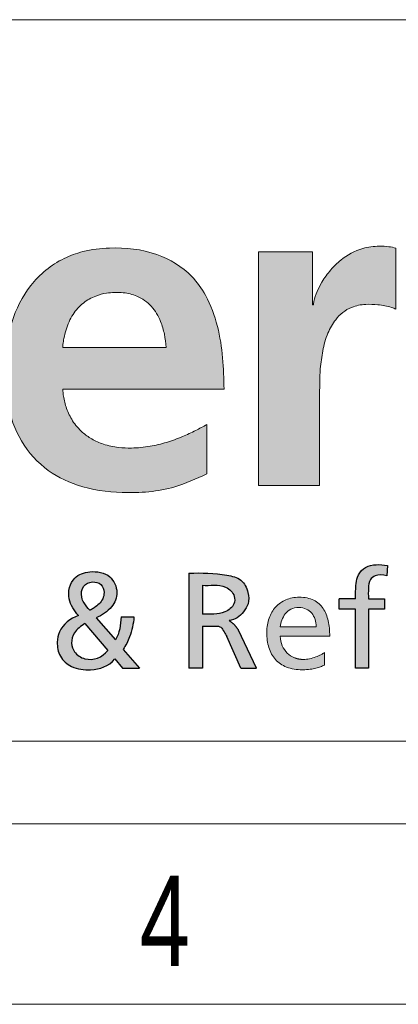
# Model space of a CAD drawing. Header units: millimetres. Extents: x 15 to 592, y 5 to 415.
# Tile 4 of 12: x 423 to 433, y 5 to 32. Entities that reach past the tile are written whole.
import ezdxf

# ---------------------------------------------------------------- set-up
doc = ezdxf.new("R2010")
doc.units = ezdxf.units.MM
doc.layers.add('FORMAT', color=7, linetype='Continuous')
doc.styles.add('SLDTEXTSTYLE0', font='TXT', dxfattribs={"width": 0.75})

# ---------------------------------------------------------------- blocks, each defined once
blk = doc.blocks.new('LOGO_sombreado')
at = {"linetype": 'Continuous'}
h = blk.add_hatch(color=7, dxfattribs=at)
edge = h.paths.add_edge_path(flags=0)
edge.add_spline(control_points=[(24.60712522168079, 9.759377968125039), (24.60084025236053, 10.04717214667), (24.58808143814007, 10.63140928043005), (24.4483331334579, 11.51480830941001), (24.16775047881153, 12.29438666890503), (23.63810624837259, 13.04082795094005), (22.71006394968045, 13.59784612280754), (21.61972812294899, 13.71112289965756), (20.74532033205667, 13.60871058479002), (19.95692113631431, 13.3258554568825), (19.18152765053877, 12.69036116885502), (18.67655855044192, 11.65245666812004), (18.49460710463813, 10.56853829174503), (18.53296259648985, 9.483342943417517), (18.85169941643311, 8.409212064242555), (19.55846350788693, 7.538763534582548), (20.59117119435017, 7.007154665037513), (21.84586570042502, 6.84303111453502), (23.09672385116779, 6.936289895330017), (23.83871005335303, 7.273216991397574), (24.13211671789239, 7.406449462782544)], knot_values=[2, 2, 2, 2, 2.0466358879, 2.0946732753, 2.1444687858, 2.1794892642, 2.2412966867, 2.3128243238, 2.3533943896, 2.3832297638, 2.4477269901, 2.5097264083, 2.566318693, 2.6245448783, 2.6846055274, 2.7447722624, 2.8007983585, 2.8685466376, 2.9480188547, 3, 3, 3, 3], weights=[1, 1, 1, 1, 1, 1, 1, 1, 1, 1, 1, 1, 1, 1, 1, 1, 1, 1, 1, 1, 1], degree=3, periodic=0)
edge.add_line((24.13211671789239, 7.406449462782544), (24.13211671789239, 8.77710842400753))
edge.add_spline(control_points=[(24.13211671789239, 8.77710842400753), (24.02848456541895, 8.720509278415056), (23.80741621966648, 8.599771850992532), (23.43488956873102, 8.427360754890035), (23.01401733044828, 8.27290893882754), (22.54012279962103, 8.159144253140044), (22.09226673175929, 8.115460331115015), (21.65633838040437, 8.132460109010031), (21.27940137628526, 8.211928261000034), (20.9414278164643, 8.359993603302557), (20.64225696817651, 8.572829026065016), (20.39706316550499, 8.859163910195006), (20.22889088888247, 9.21020744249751), (20.16074901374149, 9.493657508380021), (20.13611960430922, 9.675157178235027), (20.13101035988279, 9.73979611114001), (20.12946255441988, 9.759377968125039)], knot_values=[0, 0, 0, 0, 0.0704738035, 0.1503348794, 0.2448156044, 0.3376195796, 0.4405313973, 0.5123280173, 0.5973943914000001, 0.6688196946, 0.7310421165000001, 0.8151817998, 0.8907141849, 0.9612986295, 0.9882757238, 1, 1, 1, 1], weights=[1, 1, 1, 1, 1, 1, 1, 1, 1, 1, 1, 1, 1, 1, 1, 1, 1], degree=3, periodic=0)
edge.add_line((20.12946255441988, 9.759377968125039), (24.60712522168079, 9.759377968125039))
edge = h.paths.add_edge_path(flags=0)
edge.add_spline(control_points=[(20.12942845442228, 10.91600675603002), (20.13197034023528, 10.94244384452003), (20.14000717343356, 11.02603157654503), (20.16523850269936, 11.19025108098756), (20.23512850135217, 11.47717103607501), (20.3913723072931, 11.82911507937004), (20.68087640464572, 12.15580630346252), (21.01569532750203, 12.34392997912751), (21.31602564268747, 12.42002805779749), (21.57494505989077, 12.44246300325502), (21.85909407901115, 12.43384335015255), (22.22906819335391, 12.34785379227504), (22.61536934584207, 12.07570240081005), (22.8464384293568, 11.67701377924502), (22.96176469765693, 11.28179388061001), (22.98536078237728, 11.03733778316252), (22.99707223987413, 10.91600675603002)], knot_values=[0, 0, 0, 0, 0.0170748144, 0.0539864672, 0.1067005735, 0.2067150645, 0.2982378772, 0.3823201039, 0.4495018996, 0.495973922, 0.5490574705, 0.6318662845, 0.7367338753, 0.8423938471, 0.9217752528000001, 1, 1, 1, 1], weights=[1, 1, 1, 1, 1, 1, 1, 1, 1, 1, 1, 1, 1, 1, 1, 1, 1], degree=3, periodic=0)
edge.add_line((22.99707223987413, 10.91600675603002), (20.12942845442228, 10.91600675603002))
h = blk.add_hatch(color=7, dxfattribs=at)
edge = h.paths.add_edge_path(flags=0)
edge.add_line((25.56666912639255, 7.089933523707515), (27.25407800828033, 7.089933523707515))
edge.add_line((27.25407800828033, 7.089933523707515), (27.25407800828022, 9.547035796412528))
edge.add_spline(control_points=[(27.25407800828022, 9.547035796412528), (27.25807129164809, 9.661792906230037), (27.26701173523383, 9.918719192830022), (27.26606588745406, 10.26252550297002), (27.3112454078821, 10.56954758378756), (27.35579551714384, 10.90543890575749), (27.46064290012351, 11.29154017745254), (27.66374695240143, 11.649460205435), (27.89355153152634, 11.89276008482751), (28.17688044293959, 12.05500427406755), (28.51917400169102, 12.12085438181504), (28.82967509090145, 12.10365065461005), (29.06963984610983, 12.07401352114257), (29.23835893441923, 12.03432562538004), (29.33764413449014, 11.99104389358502), (29.37735635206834, 11.97373201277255)], knot_values=[0, 0, 0, 0, 0.0853450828, 0.1910765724, 0.2548287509, 0.3156026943, 0.4429814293, 0.5492431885, 0.6180032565, 0.6892624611, 0.7881560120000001, 0.8719983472, 0.9196240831, 0.9678511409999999, 1, 1, 1, 1], weights=[1, 1, 1, 1, 1, 1, 1, 1, 1, 1, 1, 1, 1, 1, 1, 1], degree=3, periodic=0)
edge.add_line((29.37735635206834, 11.97373201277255), (29.37735635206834, 13.66697864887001))
edge.add_spline(control_points=[(29.37735635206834, 13.66697864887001), (29.31148579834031, 13.68225862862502), (29.1608955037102, 13.71719103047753), (28.85016152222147, 13.7240570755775), (28.37476220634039, 13.67362243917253), (27.90896653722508, 13.41379787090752), (27.55320561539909, 13.06126013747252), (27.28255305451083, 12.68670994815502), (27.13086461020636, 12.34791036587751), (27.09164913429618, 12.1281580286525), (27.08628116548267, 12.09807746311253)], knot_values=[2, 2, 2, 2, 2.0653618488, 2.1494273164, 2.2998360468, 2.5238180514, 2.6481689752, 2.7837910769, 2.9704044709, 3, 3, 3, 3], weights=[1, 1, 1, 1, 1, 1, 1, 1, 1, 1, 1], degree=3, periodic=0)
edge.add_line((27.08628116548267, 12.09807746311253), (27.08610654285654, 12.09709892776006))
edge.add_line((27.08610654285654, 12.09709892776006), (27.0618415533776, 12.09709892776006))
edge.add_line((27.0618415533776, 12.09709892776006), (27.06184155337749, 13.56685902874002))
edge.add_line((27.06184155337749, 13.56685902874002), (25.56666912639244, 13.56685902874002))
edge.add_line((25.56666912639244, 13.56685902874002), (25.56666912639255, 7.089933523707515))
h = blk.add_hatch(color=7, dxfattribs=at)
edge = h.paths.add_edge_path(flags=0)
edge.add_spline(control_points=[(21.80518499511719, 2.542211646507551), (21.87715258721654, 2.650277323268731), (22.03221727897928, 2.933266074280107), (22.09147354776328, 3.253403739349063), (22.10612114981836, 3.44187780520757)], knot_values=[0, 0, 0, 0, 0.4065839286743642, 1, 1, 1, 1], weights=[1, 1, 1, 1, 1], degree=3, periodic=0)
edge.add_line((22.10612114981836, 3.441877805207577), (21.75261181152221, 3.442482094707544))
edge.add_spline(control_points=[(21.75261181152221, 3.442482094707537), (21.73771256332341, 3.223558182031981), (21.71383364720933, 2.995582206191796), (21.590480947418, 2.80556099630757)], knot_values=[0, 0, 0, 0, 1, 1, 1, 1], weights=[1, 1, 1, 1], degree=3, periodic=0)
edge.add_line((21.59048094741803, 2.80556099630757), (21.05568476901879, 3.41589335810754))
edge.add_spline(control_points=[(21.05568476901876, 3.41589335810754), (21.21405843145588, 3.49108382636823), (21.50401468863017, 3.656432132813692), (21.6971531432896, 4.135566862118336), (21.46527757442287, 4.649830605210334), (20.91634414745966, 4.739435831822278), (20.3687136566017, 4.557154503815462), (20.21852997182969, 3.932741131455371), (20.45354487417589, 3.615640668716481), (20.56548515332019, 3.480068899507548)], knot_values=[0, 0, 0, 0, 0.1490557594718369, 0.2667255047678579, 0.3997881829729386, 0.5586868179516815, 0.6849578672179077, 0.8509330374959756, 1, 1, 1, 1], weights=[1, 1, 1, 1, 1, 1, 1, 1, 1, 1], degree=3, periodic=0)
edge.add_spline(control_points=[(20.56548515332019, 3.480068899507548), (20.35092752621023, 3.401936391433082), (20.04367555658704, 3.175232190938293), (19.95698732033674, 2.707680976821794), (20.02666153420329, 2.324769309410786), (20.3941320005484, 2.005132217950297), (20.98353484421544, 1.941171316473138), (21.41004107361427, 2.065528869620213), (21.5785764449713, 2.278258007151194)], knot_values=[0, 0, 0, 0, 0.2281589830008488, 0.3202652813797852, 0.4488884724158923, 0.5851883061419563, 0.7570426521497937, 1, 1, 1, 1], weights=[1, 1, 1, 1, 1, 1, 1, 1, 1], degree=3, periodic=0)
edge.add_line((21.57857644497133, 2.278258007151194), (21.79382435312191, 2.02264356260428))
edge.add_line((21.79382435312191, 2.02264356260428), (22.26408241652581, 2.02264356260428))
edge.add_line((22.26408241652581, 2.02264356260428), (21.80518499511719, 2.542211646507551))
edge = h.paths.add_edge_path(flags=0)
edge.add_spline(control_points=[(21.37910049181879, 2.515622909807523), (21.24077429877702, 2.319796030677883), (20.84880579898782, 2.17311589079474), (20.44699734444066, 2.429463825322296), (20.35015849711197, 2.72723700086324), (20.43540659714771, 3.053012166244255), (20.64409038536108, 3.183991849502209), (20.74640941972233, 3.257569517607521)], knot_values=[0, 0, 0, 0, 0.3539609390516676, 0.5292754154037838, 0.6541513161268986, 0.8034518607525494, 1, 1, 1, 1], weights=[1, 1, 1, 1, 1, 1, 1, 1], degree=3, periodic=0)
edge.add_line((20.74640941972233, 3.257569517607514), (21.37910049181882, 2.515622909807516))
edge = h.paths.add_edge_path(flags=0)
edge.add_spline(control_points=[(20.88225369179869, 3.627273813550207), (20.82466989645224, 3.691802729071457), (20.7286787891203, 3.799371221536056), (20.6263960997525, 4.02575127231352), (20.66276279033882, 4.316230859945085), (20.94328487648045, 4.440864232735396), (21.21540433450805, 4.373629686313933), (21.3184032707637, 4.078570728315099), (21.19461075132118, 3.829591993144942), (21.055464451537, 3.73118651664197), (21.0107256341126, 3.699546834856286)], knot_values=[0, 0, 0, 0, 0.1287241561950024, 0.2145807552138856, 0.3703793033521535, 0.5029583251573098, 0.6266524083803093, 0.7444102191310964, 0.9178218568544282, 1, 1, 1, 1], weights=[1, 1, 1, 1, 1, 1, 1, 1, 1, 1, 1], degree=3, periodic=0)
edge.add_spline(control_points=[(21.0107256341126, 3.699546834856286), (20.94895017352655, 3.659036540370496), (20.88225369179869, 3.627273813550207)], knot_values=[0, 0, 0, 1, 1, 1], weights=[1, 1, 1], degree=2, periodic=0)
h = blk.add_hatch(color=7, dxfattribs=at)
edge = h.paths.add_edge_path(flags=0)
edge.add_line((24.00897634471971, 3.188218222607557), (24.36846879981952, 3.188218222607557))
edge.add_spline(control_points=[(24.36846879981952, 3.188218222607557), (24.43417487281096, 3.188218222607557), (24.57204739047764, 3.167928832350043), (24.62737304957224, 2.966254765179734), (24.68709393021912, 2.902411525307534)], knot_values=[0, 0, 0, 0, 0.3333596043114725, 1, 1, 1, 1], weights=[1, 1, 1, 1, 1], degree=3, periodic=0)
edge.add_line((24.68709393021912, 2.902411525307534), (25.07516314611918, 2.022535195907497))
edge.add_line((25.07516314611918, 2.022535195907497), (25.50612394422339, 2.022535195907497))
edge.add_line((25.50612394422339, 2.022535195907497), (25.00818043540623, 3.071690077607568))
edge.add_spline(control_points=[(25.00818043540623, 3.071690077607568), (24.91213326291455, 3.240049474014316), (24.74730285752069, 3.338875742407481)], knot_values=[0, 0, 0, 1, 1, 1], weights=[1, 1, 1], degree=2, periodic=0)
edge.add_spline(control_points=[(24.74730285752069, 3.338875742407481), (24.9167825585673, 3.354488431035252), (25.11052005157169, 3.514372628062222), (25.31044044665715, 3.815909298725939), (25.28905342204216, 4.15031328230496), (25.10735416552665, 4.51311518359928), (24.45667683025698, 4.652657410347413), (23.9979732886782, 4.671965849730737), (23.63131109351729, 4.650785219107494)], knot_values=[0, 0, 0, 0, 0.1644101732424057, 0.2524804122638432, 0.3603426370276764, 0.4947050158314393, 0.6362272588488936, 1, 1, 1, 1], weights=[1, 1, 1, 1, 1, 1, 1, 1, 1], degree=3, periodic=0)
edge.add_line((23.63131109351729, 4.650785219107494), (23.63131109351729, 2.023209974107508))
edge.add_line((23.63131109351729, 2.023209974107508), (24.00897634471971, 2.020548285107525))
edge.add_line((24.00897634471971, 2.020548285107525), (24.00897634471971, 3.188218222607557))
edge = h.paths.add_edge_path(flags=0)
edge.add_line((24.00864978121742, 3.518649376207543), (24.00864978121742, 4.319927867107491))
edge.add_spline(control_points=[(24.00864978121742, 4.319927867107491), (24.21515060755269, 4.303056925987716), (24.57492757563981, 4.384192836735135), (24.916849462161, 4.071875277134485), (24.90140032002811, 3.747590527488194), (24.54786482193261, 3.486641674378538), (24.21699973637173, 3.518563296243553), (24.00864978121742, 3.518649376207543)], knot_values=[0, 0, 0, 0, 0.2978892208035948, 0.45942292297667, 0.5557703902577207, 0.7086388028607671, 1, 1, 1, 1], weights=[1, 1, 1, 1, 1, 1, 1, 1], degree=3, periodic=0)
h = blk.add_hatch(color=7, dxfattribs=at)
edge = h.paths.add_edge_path(flags=0)
edge.add_spline(control_points=[(28.6121432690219, 3.94319634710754), (28.61294525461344, 4.042661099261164), (28.60772485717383, 4.216658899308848), (28.63066493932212, 4.468455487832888), (28.84041360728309, 4.634990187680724), (29.02176667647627, 4.606110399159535), (29.12421816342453, 4.583864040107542)], knot_values=[0, 0, 0, 0, 0.2854310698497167, 0.5205446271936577, 0.6849993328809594, 1, 1, 1, 1], weights=[1, 1, 1, 1, 1, 1, 1], degree=3, periodic=0)
edge.add_line((29.12421816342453, 4.583864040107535), (29.1397484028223, 4.869451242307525))
edge.add_spline(control_points=[(29.1397484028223, 4.869451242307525), (29.03610841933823, 4.887747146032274), (28.83366845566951, 4.903477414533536), (28.52501042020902, 4.847695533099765), (28.32414999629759, 4.627031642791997), (28.25289410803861, 4.30933728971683), (28.25867048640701, 4.085311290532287), (28.25863310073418, 3.943196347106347)], knot_values=[0, 0, 0, 0, 0.1997988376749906, 0.3894495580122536, 0.5735241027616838, 0.7289501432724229, 1, 1, 1, 1], weights=[1, 1, 1, 1, 1, 1, 1, 1], degree=3, periodic=0)
edge.add_line((28.25863310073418, 3.943196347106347), (27.80656539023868, 3.943196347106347))
edge.add_line((27.80656539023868, 3.943196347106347), (27.80656539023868, 3.657126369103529))
edge.add_line((27.80656539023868, 3.657126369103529), (28.25863266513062, 3.657126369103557))
edge.add_line((28.25863266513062, 3.657126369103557), (28.25863266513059, 2.022644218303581))
edge.add_line((28.25863266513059, 2.022644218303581), (28.61214285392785, 2.022644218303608))
edge.add_line((28.61214285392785, 2.022644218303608), (28.61214285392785, 3.657126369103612))
edge.add_line((28.61214285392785, 3.657126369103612), (29.06421012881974, 3.657126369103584))
edge.add_line((29.06421012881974, 3.657126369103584), (29.06421012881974, 3.94319634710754))
edge.add_line((29.06421012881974, 3.94319634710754), (28.6121432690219, 3.94319634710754))
h = blk.add_hatch(color=7, dxfattribs=at)
edge = h.paths.add_edge_path(flags=0)
edge.add_spline(control_points=[(26.98177028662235, 2.2833340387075), (26.92218734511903, 2.270885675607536), (26.86145625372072, 2.263392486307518), (26.80314232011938, 2.263392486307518)], knot_values=[22.00002, 22.00002, 22.00002, 22.00002, 23.00002, 23.00002, 23.00002, 23.00002], weights=[1, 1, 1, 1], degree=3, periodic=0)
edge.add_arc((26.80257893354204, 2.905627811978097), 0.6422355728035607, 248.05593378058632, 270.05026142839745, ccw=False)
edge.add_arc((26.79862662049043, 2.895163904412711), 0.6310528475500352, 226.0378833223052, 248.03374273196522, ccw=False)
edge.add_arc((26.78935798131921, 2.884769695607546), 0.6171372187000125, 203.0267579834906, 225.9873849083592, ccw=False)
edge.add_spline(control_points=[(26.22139285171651, 2.643369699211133), (26.18821735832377, 2.721202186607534), (26.16960524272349, 2.808945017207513), (26.16960524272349, 2.904060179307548)], knot_values=[0, 0, 0, 0, 1, 1, 1, 1], weights=[1, 1, 1, 1], degree=3, periodic=0)
edge.add_line((26.16960524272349, 2.904060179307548), (27.54067761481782, 2.904060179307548))
edge.add_spline(control_points=[(27.54067761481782, 2.904060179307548), (27.54067761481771, 3.05839570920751), (27.52774582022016, 3.203425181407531), (27.4983773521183, 3.333951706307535)], knot_values=[2, 2, 2, 2, 3, 3, 3, 3], weights=[1, 1, 1, 1], degree=3, periodic=0)
edge.add_spline(control_points=[(27.4983773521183, 3.333951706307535), (27.46900888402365, 3.464478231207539), (27.42314331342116, 3.58074352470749), (27.35733619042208, 3.677550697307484)], knot_values=[3, 3, 3, 3, 4, 4, 4, 4], weights=[1, 1, 1, 1], degree=3, periodic=0)
edge.add_spline(control_points=[(27.35733619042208, 3.677550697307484), (27.29146863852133, 3.774478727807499), (27.20559910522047, 3.852069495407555), (27.09616228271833, 3.905488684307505)], knot_values=[4, 4, 4, 4, 5, 5, 5, 5], weights=[1, 1, 1, 1], degree=3, periodic=0)
edge.add_spline(control_points=[(27.09616228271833, 3.905488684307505), (26.9867254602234, 3.958907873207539), (26.85366091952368, 3.988034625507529), (26.69358463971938, 3.988034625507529), (26.55792165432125, 3.988034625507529), (26.43380059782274, 3.962896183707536), (26.32394077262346, 3.916245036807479)], knot_values=[5, 5, 5, 5, 6, 6, 6, 7, 7, 7, 7], weights=[1, 1, 1, 1, 1, 1, 1], degree=3, periodic=0)
edge.add_spline(control_points=[(26.32394077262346, 3.916245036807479), (26.21408094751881, 3.8697147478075), (26.11854278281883, 3.801671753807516), (26.03992472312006, 3.715741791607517)], knot_values=[7, 7, 7, 7, 8, 8, 8, 8], weights=[1, 1, 1, 1], degree=3, periodic=0)
edge.add_spline(control_points=[(26.03992472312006, 3.715741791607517), (25.96136709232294, 3.629932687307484), (25.89972956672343, 3.526357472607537), (25.81573333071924, 3.290926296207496), (25.79337462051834, 3.159191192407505), (25.79337462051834, 3.016941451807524), (25.79337462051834, 2.860430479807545), (25.81289317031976, 2.71733473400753), (25.85283670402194, 2.590554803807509)], knot_values=[8, 8, 8, 8, 9, 9, 10, 10, 10, 11, 11, 11, 11], weights=[1, 1, 1, 1, 1, 1, 1, 1, 1], degree=3, periodic=0)
edge.add_spline(control_points=[(25.85283670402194, 2.590554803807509), (25.89278023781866, 2.463774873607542), (25.95314875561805, 2.353310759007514), (26.03478826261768, 2.262425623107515)], knot_values=[11, 11, 11, 11, 12, 12, 12, 12], weights=[1, 1, 1, 1], degree=3, periodic=0)
edge.add_spline(control_points=[(26.03478826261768, 2.262425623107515), (26.11642776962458, 2.171540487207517), (26.2193986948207, 2.10035518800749), (26.34460747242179, 2.051770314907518)], knot_values=[12, 12, 12, 12, 13, 13, 13, 13], weights=[1, 1, 1, 1], degree=3, periodic=0)
edge.add_spline(control_points=[(26.34460747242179, 2.051770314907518), (26.46981625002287, 2.003185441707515), (26.61714202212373, 1.977321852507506), (26.78767250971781, 1.977321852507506), (26.86683442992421, 1.977321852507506), (26.93590471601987, 1.982035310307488), (26.99699838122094, 1.989770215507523)], knot_values=[13, 13, 13, 13, 14, 14, 14, 15, 15, 15, 15], weights=[1, 1, 1, 1, 1, 1, 1], degree=3, periodic=0)
edge.add_spline(control_points=[(26.99699838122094, 1.989770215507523), (27.05809204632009, 1.997625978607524), (27.11132994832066, 2.00850318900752), (27.1588271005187, 2.020951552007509)], knot_values=[15, 15, 15, 15, 16, 16, 16, 16], weights=[1, 1, 1, 1], degree=3, periodic=0)
edge.add_spline(control_points=[(27.1588271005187, 2.020951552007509), (27.20632425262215, 2.033399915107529), (27.24826194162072, 2.04729857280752), (27.2866947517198, 2.061318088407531)], knot_values=[16, 16, 16, 16, 17, 17, 17, 17], weights=[1, 1, 1, 1], degree=3, periodic=0)
edge.add_spline(control_points=[(27.2866947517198, 2.061318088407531), (27.32512756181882, 2.075095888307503), (27.36017635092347, 2.088994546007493), (27.39407699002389, 2.101201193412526)], knot_values=[17, 17, 17, 17, 18, 18, 18, 18], weights=[1, 1, 1, 1], degree=3, periodic=0)
edge.add_line((27.39407699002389, 2.101201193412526), (27.39407699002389, 2.455314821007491))
edge.add_spline(control_points=[(27.39407699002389, 2.455314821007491), (27.372503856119, 2.437427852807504), (27.33932836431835, 2.41664029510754), (27.2981158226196, 2.395248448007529)], knot_values=[19.00002, 19.00002, 19.00002, 19.00002, 20.00002, 20.00002, 20.00002, 20.00002], weights=[1, 1, 1, 1], degree=3, periodic=0)
edge.add_spline(control_points=[(27.2981158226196, 2.395248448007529), (27.2569032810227, 2.373856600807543), (27.20759326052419, 2.352102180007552), (27.1536906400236, 2.332644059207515)], knot_values=[20.00002, 20.00002, 20.00002, 20.00002, 21.00002, 21.00002, 21.00002, 21.00002], weights=[1, 1, 1, 1], degree=3, periodic=0)
edge.add_spline(control_points=[(27.1536906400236, 2.332644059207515), (27.0998484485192, 2.313185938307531), (27.04135322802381, 2.295782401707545), (26.98177028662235, 2.2833340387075)], knot_values=[21.00002, 21.00002, 21.00002, 21.00002, 22.00002, 22.00002, 22.00002, 22.00002], weights=[1, 1, 1, 1], degree=3, periodic=0)
edge = h.paths.add_edge_path(flags=0)
edge.add_line((27.16444699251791, 3.166926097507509), (26.91578187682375, 3.166926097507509))
edge.add_line((26.91578187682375, 3.166926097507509), (26.16960524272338, 3.166926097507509))
edge.add_spline(control_points=[(26.16960524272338, 3.166926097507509), (26.17625242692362, 3.229167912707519), (26.19021151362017, 3.293826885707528), (26.2128119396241, 3.355706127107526)], knot_values=[0, 0, 0, 0, 1, 1, 1, 1], weights=[1, 1, 1, 1], degree=3, periodic=0)
edge.add_spline(control_points=[(26.2128119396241, 3.355706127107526), (26.23535193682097, 3.417585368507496), (26.26665413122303, 3.476684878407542), (26.30786667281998, 3.528049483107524)], knot_values=[1, 1, 1, 1, 2, 2, 2, 2], weights=[1, 1, 1, 1], degree=3, periodic=0)
edge.add_spline(control_points=[(26.30786667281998, 3.528049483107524), (26.34913964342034, 3.579414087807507), (26.40044381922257, 3.623043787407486), (26.46304820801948, 3.653741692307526)], knot_values=[2, 2, 2, 2, 3, 3, 3, 3], weights=[1, 1, 1, 1], degree=3, periodic=0)
edge.add_spline(control_points=[(26.46304820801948, 3.653741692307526), (26.52565259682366, 3.684560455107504), (26.59967805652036, 3.702447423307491), (26.6863935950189, 3.702447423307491), (26.76259449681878, 3.702447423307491), (26.8305770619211, 3.687340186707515), (26.88967657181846, 3.660147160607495)], knot_values=[3, 3, 3, 3, 4, 4, 4, 5, 5, 5, 5], weights=[1, 1, 1, 1, 1, 1, 1], degree=3, periodic=0)
edge.add_spline(control_points=[(26.88967657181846, 3.660147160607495), (26.94877608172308, 3.632954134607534), (26.9990529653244, 3.593554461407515), (27.03972164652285, 3.545090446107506)], knot_values=[5, 5, 5, 5, 6, 6, 6, 6], weights=[1, 1, 1, 1], degree=3, periodic=0)
edge.add_spline(control_points=[(27.03972164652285, 3.545090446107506), (27.08039032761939, 3.496505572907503), (27.11157166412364, 3.438735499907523), (27.13260093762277, 3.374801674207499)], knot_values=[6, 6, 6, 6, 7, 7, 7, 7], weights=[1, 1, 1, 1], degree=3, periodic=0)
edge.add_spline(control_points=[(27.13260093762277, 3.374801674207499), (27.15363021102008, 3.31074699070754), (27.16444699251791, 3.24052855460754), (27.16444699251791, 3.166926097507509)], knot_values=[7, 7, 7, 7, 8, 8, 8, 8], weights=[1, 1, 1, 1], degree=3, periodic=0)
h = blk.add_hatch(color=7, dxfattribs=at)
edge = h.paths.add_edge_path(flags=0)
edge.add_spline(control_points=[(26.98177028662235, 2.2833340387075), (26.92218734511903, 2.270885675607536), (26.86145625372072, 2.263392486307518), (26.80314232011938, 2.263392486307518)], knot_values=[22.00002, 22.00002, 22.00002, 22.00002, 23.00002, 23.00002, 23.00002, 23.00002], weights=[1, 1, 1, 1], degree=3, periodic=0)
edge.add_arc((26.80257893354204, 2.905627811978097), 0.6422355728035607, 248.05593378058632, 270.05026142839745, ccw=False)
edge.add_arc((26.79862662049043, 2.895163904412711), 0.6310528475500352, 226.0378833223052, 248.03374273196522, ccw=False)
edge.add_arc((26.78935798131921, 2.884769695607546), 0.6171372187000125, 203.0267579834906, 225.9873849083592, ccw=False)
edge.add_spline(control_points=[(26.22139285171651, 2.643369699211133), (26.18821735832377, 2.721202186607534), (26.16960524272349, 2.808945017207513), (26.16960524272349, 2.904060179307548)], knot_values=[0, 0, 0, 0, 1, 1, 1, 1], weights=[1, 1, 1, 1], degree=3, periodic=0)
edge.add_line((26.16960524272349, 2.904060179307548), (27.54067761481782, 2.904060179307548))
edge.add_spline(control_points=[(27.54067761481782, 2.904060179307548), (27.54067761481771, 3.05839570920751), (27.52774582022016, 3.203425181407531), (27.4983773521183, 3.333951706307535)], knot_values=[2, 2, 2, 2, 3, 3, 3, 3], weights=[1, 1, 1, 1], degree=3, periodic=0)
edge.add_spline(control_points=[(27.4983773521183, 3.333951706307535), (27.46900888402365, 3.464478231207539), (27.42314331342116, 3.58074352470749), (27.35733619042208, 3.677550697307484)], knot_values=[3, 3, 3, 3, 4, 4, 4, 4], weights=[1, 1, 1, 1], degree=3, periodic=0)
edge.add_spline(control_points=[(27.35733619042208, 3.677550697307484), (27.29146863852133, 3.774478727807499), (27.20559910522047, 3.852069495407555), (27.09616228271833, 3.905488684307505)], knot_values=[4, 4, 4, 4, 5, 5, 5, 5], weights=[1, 1, 1, 1], degree=3, periodic=0)
edge.add_spline(control_points=[(27.09616228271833, 3.905488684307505), (26.9867254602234, 3.958907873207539), (26.85366091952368, 3.988034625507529), (26.69358463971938, 3.988034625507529), (26.55792165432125, 3.988034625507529), (26.43380059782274, 3.962896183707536), (26.32394077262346, 3.916245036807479)], knot_values=[5, 5, 5, 5, 6, 6, 6, 7, 7, 7, 7], weights=[1, 1, 1, 1, 1, 1, 1], degree=3, periodic=0)
edge.add_spline(control_points=[(26.32394077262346, 3.916245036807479), (26.21408094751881, 3.8697147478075), (26.11854278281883, 3.801671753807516), (26.03992472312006, 3.715741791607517)], knot_values=[7, 7, 7, 7, 8, 8, 8, 8], weights=[1, 1, 1, 1], degree=3, periodic=0)
edge.add_spline(control_points=[(26.03992472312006, 3.715741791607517), (25.96136709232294, 3.629932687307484), (25.89972956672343, 3.526357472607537), (25.81573333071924, 3.290926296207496), (25.79337462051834, 3.159191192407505), (25.79337462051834, 3.016941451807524), (25.79337462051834, 2.860430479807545), (25.81289317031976, 2.71733473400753), (25.85283670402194, 2.590554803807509)], knot_values=[8, 8, 8, 8, 9, 9, 10, 10, 10, 11, 11, 11, 11], weights=[1, 1, 1, 1, 1, 1, 1, 1, 1], degree=3, periodic=0)
edge.add_spline(control_points=[(25.85283670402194, 2.590554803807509), (25.89278023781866, 2.463774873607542), (25.95314875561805, 2.353310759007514), (26.03478826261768, 2.262425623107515)], knot_values=[11, 11, 11, 11, 12, 12, 12, 12], weights=[1, 1, 1, 1], degree=3, periodic=0)
edge.add_spline(control_points=[(26.03478826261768, 2.262425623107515), (26.11642776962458, 2.171540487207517), (26.2193986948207, 2.10035518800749), (26.34460747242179, 2.051770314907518)], knot_values=[12, 12, 12, 12, 13, 13, 13, 13], weights=[1, 1, 1, 1], degree=3, periodic=0)
edge.add_spline(control_points=[(26.34460747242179, 2.051770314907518), (26.46981625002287, 2.003185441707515), (26.61714202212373, 1.977321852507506), (26.78767250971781, 1.977321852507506), (26.86683442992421, 1.977321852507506), (26.93590471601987, 1.982035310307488), (26.99699838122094, 1.989770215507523)], knot_values=[13, 13, 13, 13, 14, 14, 14, 15, 15, 15, 15], weights=[1, 1, 1, 1, 1, 1, 1], degree=3, periodic=0)
edge.add_spline(control_points=[(26.99699838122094, 1.989770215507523), (27.05809204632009, 1.997625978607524), (27.11132994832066, 2.00850318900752), (27.1588271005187, 2.020951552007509)], knot_values=[15, 15, 15, 15, 16, 16, 16, 16], weights=[1, 1, 1, 1], degree=3, periodic=0)
edge.add_spline(control_points=[(27.1588271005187, 2.020951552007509), (27.20632425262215, 2.033399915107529), (27.24826194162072, 2.04729857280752), (27.2866947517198, 2.061318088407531)], knot_values=[16, 16, 16, 16, 17, 17, 17, 17], weights=[1, 1, 1, 1], degree=3, periodic=0)
edge.add_spline(control_points=[(27.2866947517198, 2.061318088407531), (27.32512756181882, 2.075095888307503), (27.36017635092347, 2.088994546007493), (27.39407699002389, 2.101201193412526)], knot_values=[17, 17, 17, 17, 18, 18, 18, 18], weights=[1, 1, 1, 1], degree=3, periodic=0)
edge.add_line((27.39407699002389, 2.101201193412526), (27.39407699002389, 2.455314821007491))
edge.add_spline(control_points=[(27.39407699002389, 2.455314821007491), (27.372503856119, 2.437427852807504), (27.33932836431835, 2.41664029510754), (27.2981158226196, 2.395248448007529)], knot_values=[19.00002, 19.00002, 19.00002, 19.00002, 20.00002, 20.00002, 20.00002, 20.00002], weights=[1, 1, 1, 1], degree=3, periodic=0)
edge.add_spline(control_points=[(27.2981158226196, 2.395248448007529), (27.2569032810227, 2.373856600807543), (27.20759326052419, 2.352102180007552), (27.1536906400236, 2.332644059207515)], knot_values=[20.00002, 20.00002, 20.00002, 20.00002, 21.00002, 21.00002, 21.00002, 21.00002], weights=[1, 1, 1, 1], degree=3, periodic=0)
edge.add_spline(control_points=[(27.1536906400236, 2.332644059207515), (27.0998484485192, 2.313185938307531), (27.04135322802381, 2.295782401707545), (26.98177028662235, 2.2833340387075)], knot_values=[21.00002, 21.00002, 21.00002, 21.00002, 22.00002, 22.00002, 22.00002, 22.00002], weights=[1, 1, 1, 1], degree=3, periodic=0)
edge = h.paths.add_edge_path(flags=0)
edge.add_line((27.16444699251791, 3.166926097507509), (26.91578187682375, 3.166926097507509))
edge.add_line((26.91578187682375, 3.166926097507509), (26.16960524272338, 3.166926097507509))
edge.add_spline(control_points=[(26.16960524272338, 3.166926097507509), (26.17625242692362, 3.229167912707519), (26.19021151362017, 3.293826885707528), (26.2128119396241, 3.355706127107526)], knot_values=[0, 0, 0, 0, 1, 1, 1, 1], weights=[1, 1, 1, 1], degree=3, periodic=0)
edge.add_spline(control_points=[(26.2128119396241, 3.355706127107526), (26.23535193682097, 3.417585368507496), (26.26665413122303, 3.476684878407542), (26.30786667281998, 3.528049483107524)], knot_values=[1, 1, 1, 1, 2, 2, 2, 2], weights=[1, 1, 1, 1], degree=3, periodic=0)
edge.add_spline(control_points=[(26.30786667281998, 3.528049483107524), (26.34913964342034, 3.579414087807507), (26.40044381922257, 3.623043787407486), (26.46304820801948, 3.653741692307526)], knot_values=[2, 2, 2, 2, 3, 3, 3, 3], weights=[1, 1, 1, 1], degree=3, periodic=0)
edge.add_spline(control_points=[(26.46304820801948, 3.653741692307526), (26.52565259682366, 3.684560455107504), (26.59967805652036, 3.702447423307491), (26.6863935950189, 3.702447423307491), (26.76259449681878, 3.702447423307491), (26.8305770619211, 3.687340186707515), (26.88967657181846, 3.660147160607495)], knot_values=[3, 3, 3, 3, 4, 4, 4, 5, 5, 5, 5], weights=[1, 1, 1, 1, 1, 1, 1], degree=3, periodic=0)
edge.add_spline(control_points=[(26.88967657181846, 3.660147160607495), (26.94877608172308, 3.632954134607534), (26.9990529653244, 3.593554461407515), (27.03972164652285, 3.545090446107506)], knot_values=[5, 5, 5, 5, 6, 6, 6, 6], weights=[1, 1, 1, 1], degree=3, periodic=0)
edge.add_spline(control_points=[(27.03972164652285, 3.545090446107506), (27.08039032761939, 3.496505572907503), (27.11157166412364, 3.438735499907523), (27.13260093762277, 3.374801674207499)], knot_values=[6, 6, 6, 6, 7, 7, 7, 7], weights=[1, 1, 1, 1], degree=3, periodic=0)
edge.add_spline(control_points=[(27.13260093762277, 3.374801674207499), (27.15363021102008, 3.31074699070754), (27.16444699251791, 3.24052855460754), (27.16444699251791, 3.166926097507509)], knot_values=[7, 7, 7, 7, 8, 8, 8, 8], weights=[1, 1, 1, 1], degree=3, periodic=0)
at = {"color": 7, "linetype": 'Continuous', "lineweight": 18}
for p, q in [((0, 20.00000000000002), (72.50000000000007, 20.00000000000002)), ((27.16444699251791, 3.166926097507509), (26.91578187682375, 3.166926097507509)), ((0, 1.387778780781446e-14), (72.50000000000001, 1.387778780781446e-14))]:
    blk.add_line(p, q, dxfattribs=at)
for centre, radius, start, end in [((26.78935798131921, 2.884769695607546), 0.6171372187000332, 203.0267579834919, 225.9873849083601), ((26.79862662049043, 2.895163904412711), 0.6310528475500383, 226.0378833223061, 248.0337427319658)]:
    blk.add_arc(centre, radius, start, end, dxfattribs=at)
at = {"color": 8, "linetype": 'Continuous', "lineweight": 0}
for points, knots in [([(24.60712522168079, 9.759377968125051), (24.60084025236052, 10.04717214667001), (24.58808143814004, 10.63140928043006), (24.44833313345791, 11.51480830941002), (24.16775047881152, 12.29438666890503), (23.63810624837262, 13.04082795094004), (22.71006394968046, 13.59784612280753), (21.619728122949, 13.71112289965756), (20.74532033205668, 13.60871058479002), (19.95692113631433, 13.32585545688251), (19.18152765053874, 12.69036116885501), (18.67655855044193, 11.65245666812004), (18.4946071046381, 10.56853829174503), (18.53296259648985, 9.483342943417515), (18.85169941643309, 8.409212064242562), (19.55846350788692, 7.538763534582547), (20.59117119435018, 7.007154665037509), (21.84586570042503, 6.843031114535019), (23.0967238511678, 6.936289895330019), (23.83871005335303, 7.273216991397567), (24.13211671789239, 7.406449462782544)], [2, 2, 2, 2, 2.0466358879, 2.0946732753, 2.1444687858, 2.1794892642, 2.2412966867, 2.3128243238, 2.3533943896, 2.3832297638, 2.4477269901, 2.5097264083, 2.566318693, 2.6245448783, 2.6846055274, 2.7447722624, 2.8007983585, 2.8685466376, 2.9480188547, 3, 3, 3, 3]), ([(29.37735635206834, 13.66697864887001), (29.31148579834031, 13.68225862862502), (29.1608955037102, 13.71719103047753), (28.85016152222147, 13.7240570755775), (28.37476220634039, 13.67362243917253), (27.90896653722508, 13.41379787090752), (27.55320561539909, 13.06126013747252), (27.28255305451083, 12.68670994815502), (27.13086461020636, 12.34791036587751), (27.09164913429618, 12.1281580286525), (27.08628116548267, 12.09807746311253)], [2, 2, 2, 2, 2.0653618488, 2.1494273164, 2.2998360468, 2.5238180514, 2.6481689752, 2.7837910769, 2.9704044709, 3, 3, 3, 3]), ([(20.12942845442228, 10.91600675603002), (20.13197034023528, 10.94244384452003), (20.14000717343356, 11.02603157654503), (20.16523850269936, 11.19025108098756), (20.23512850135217, 11.47717103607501), (20.3913723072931, 11.82911507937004), (20.68087640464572, 12.15580630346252), (21.01569532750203, 12.34392997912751), (21.31602564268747, 12.42002805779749), (21.57494505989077, 12.44246300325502), (21.85909407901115, 12.43384335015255), (22.22906819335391, 12.34785379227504), (22.61536934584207, 12.07570240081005), (22.8464384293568, 11.67701377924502), (22.96176469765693, 11.28179388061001), (22.98536078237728, 11.03733778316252), (22.99707223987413, 10.91600675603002)], [0, 0, 0, 0, 0.0170748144, 0.0539864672, 0.1067005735, 0.2067150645, 0.2982378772, 0.3823201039, 0.4495018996, 0.495973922, 0.5490574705, 0.6318662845, 0.7367338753, 0.8423938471, 0.9217752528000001, 1, 1, 1, 1]), ([(27.25407800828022, 9.547035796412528), (27.25807129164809, 9.661792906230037), (27.26701173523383, 9.918719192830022), (27.26606588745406, 10.26252550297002), (27.3112454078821, 10.56954758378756), (27.35579551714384, 10.90543890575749), (27.46064290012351, 11.29154017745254), (27.66374695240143, 11.649460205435), (27.89355153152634, 11.89276008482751), (28.17688044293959, 12.05500427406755), (28.51917400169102, 12.12085438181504), (28.82967509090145, 12.10365065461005), (29.06963984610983, 12.07401352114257), (29.23835893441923, 12.03432562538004), (29.33764413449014, 11.99104389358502), (29.37735635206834, 11.97373201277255)], [0, 0, 0, 0, 0.0853450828, 0.1910765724, 0.2548287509, 0.3156026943, 0.4429814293, 0.5492431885, 0.6180032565, 0.6892624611, 0.7881560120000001, 0.8719983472, 0.9196240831, 0.9678511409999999, 1, 1, 1, 1]), ([(24.13211671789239, 8.77710842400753), (24.02848456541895, 8.720509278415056), (23.80741621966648, 8.599771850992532), (23.43488956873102, 8.427360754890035), (23.01401733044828, 8.27290893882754), (22.54012279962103, 8.159144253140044), (22.09226673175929, 8.115460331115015), (21.65633838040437, 8.132460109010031), (21.27940137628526, 8.211928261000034), (20.9414278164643, 8.359993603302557), (20.64225696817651, 8.572829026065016), (20.39706316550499, 8.859163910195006), (20.22889088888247, 9.21020744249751), (20.16074901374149, 9.493657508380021), (20.13611960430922, 9.675157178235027), (20.13101035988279, 9.73979611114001), (20.12946255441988, 9.759377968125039)], [0, 0, 0, 0, 0.0704738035, 0.1503348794, 0.2448156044, 0.3376195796, 0.4405313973, 0.5123280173, 0.5973943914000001, 0.6688196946, 0.7310421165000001, 0.8151817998, 0.8907141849, 0.9612986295, 0.9882757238, 1, 1, 1, 1]), ([(27.09616228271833, 3.905488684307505), (26.9867254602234, 3.958907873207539), (26.85366091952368, 3.988034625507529), (26.69358463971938, 3.988034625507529), (26.55792165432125, 3.988034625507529), (26.43380059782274, 3.962896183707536), (26.32394077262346, 3.916245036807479)], [5, 5, 5, 5, 6, 6, 6, 7, 7, 7, 7]), ([(26.03992472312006, 3.715741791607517), (25.96136709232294, 3.629932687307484), (25.89972956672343, 3.526357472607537), (25.81573333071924, 3.290926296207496), (25.79337462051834, 3.159191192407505), (25.79337462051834, 3.016941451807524), (25.79337462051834, 2.860430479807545), (25.81289317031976, 2.71733473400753), (25.85283670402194, 2.590554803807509)], [8, 8, 8, 8, 9, 9, 10, 10, 10, 11, 11, 11, 11]), ([(26.46304820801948, 3.653741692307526), (26.52565259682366, 3.684560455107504), (26.59967805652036, 3.702447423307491), (26.6863935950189, 3.702447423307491), (26.76259449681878, 3.702447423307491), (26.8305770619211, 3.687340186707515), (26.88967657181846, 3.660147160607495)], [3, 3, 3, 3, 4, 4, 4, 5, 5, 5, 5]), ([(26.34460747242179, 2.051770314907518), (26.46981625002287, 2.003185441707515), (26.61714202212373, 1.977321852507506), (26.78767250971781, 1.977321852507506), (26.86683442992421, 1.977321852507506), (26.93590471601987, 1.982035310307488), (26.99699838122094, 1.989770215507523)], [13, 13, 13, 13, 14, 14, 14, 15, 15, 15, 15])]:
    blk.add_open_spline(points, degree=3, knots=knots, dxfattribs=at)
for points in [[(29.37735635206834, 11.97373201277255), (29.37735635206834, 12.53814755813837), (29.37735635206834, 13.10256310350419), (29.37735635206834, 13.66697864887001)], [(27.06184155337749, 13.56685902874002), (26.56345074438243, 13.56685902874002), (26.06505993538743, 13.56685902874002), (25.56666912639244, 13.56685902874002)], [(25.56666912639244, 13.56685902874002), (25.56666912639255, 11.40788386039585), (25.56666912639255, 9.248908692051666), (25.56666912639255, 7.089933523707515)], [(27.0618415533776, 12.09709892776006), (27.06184155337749, 12.58701896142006), (27.06184155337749, 13.07693899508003), (27.06184155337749, 13.56685902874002)], [(27.08610654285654, 12.09709892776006), (27.07801821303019, 12.09709892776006), (27.06992988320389, 12.09709892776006), (27.0618415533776, 12.09709892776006)], [(27.08628116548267, 12.09807746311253), (27.08622295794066, 12.09775128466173), (27.0861647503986, 12.0974251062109), (27.08610654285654, 12.09709892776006)], [(22.99707223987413, 10.91600675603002), (22.0411909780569, 10.91600675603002), (21.08530971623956, 10.91600675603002), (20.12942845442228, 10.91600675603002)], [(20.12946255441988, 9.759377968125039), (21.62201677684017, 9.759377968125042), (23.1145709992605, 9.759377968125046), (24.60712522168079, 9.75937796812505)], [(27.25407800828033, 7.089933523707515), (27.25407800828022, 7.908967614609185), (27.25407800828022, 8.728001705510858), (27.25407800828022, 9.547035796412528)], [(24.13211671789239, 7.406449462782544), (24.13211671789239, 7.863335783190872), (24.13211671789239, 8.320222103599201), (24.13211671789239, 8.77710842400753)], [(25.56666912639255, 7.089933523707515), (26.1291387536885, 7.089933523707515), (26.69160838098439, 7.089933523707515), (27.25407800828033, 7.089933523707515)], [(26.32394077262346, 3.916245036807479), (26.21408094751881, 3.8697147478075), (26.11854278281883, 3.801671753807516), (26.03992472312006, 3.715741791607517)], [(27.35733619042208, 3.677550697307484), (27.29146863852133, 3.774478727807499), (27.20559910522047, 3.852069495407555), (27.09616228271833, 3.905488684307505)], [(26.30786667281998, 3.528049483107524), (26.34913964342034, 3.579414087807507), (26.40044381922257, 3.623043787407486), (26.46304820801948, 3.653741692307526)], [(26.88967657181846, 3.660147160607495), (26.94877608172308, 3.632954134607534), (26.9990529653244, 3.593554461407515), (27.03972164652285, 3.545090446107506)], [(27.4983773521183, 3.333951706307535), (27.46900888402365, 3.464478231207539), (27.42314331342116, 3.58074352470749), (27.35733619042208, 3.677550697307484)], [(26.16960524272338, 3.166926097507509), (26.17625242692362, 3.229167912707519), (26.19021151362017, 3.293826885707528), (26.2128119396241, 3.355706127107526)], [(26.2128119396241, 3.355706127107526), (26.23535193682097, 3.417585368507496), (26.26665413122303, 3.476684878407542), (26.30786667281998, 3.528049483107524)], [(27.03972164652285, 3.545090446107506), (27.08039032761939, 3.496505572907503), (27.11157166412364, 3.438735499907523), (27.13260093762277, 3.374801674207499)], [(27.13260093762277, 3.374801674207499), (27.15363021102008, 3.31074699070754), (27.16444699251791, 3.24052855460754), (27.16444699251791, 3.166926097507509)], [(27.54067761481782, 2.904060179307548), (27.54067761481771, 3.05839570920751), (27.52774582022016, 3.203425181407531), (27.4983773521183, 3.333951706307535)], [(26.91578187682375, 3.166926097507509), (26.66705633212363, 3.166926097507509), (26.41833078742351, 3.166926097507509), (26.16960524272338, 3.166926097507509)], [(26.22139285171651, 2.643369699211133), (26.18821735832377, 2.721202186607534), (26.16960524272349, 2.808945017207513), (26.16960524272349, 2.904060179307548)], [(26.16960524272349, 2.904060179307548), (26.62662936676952, 2.904060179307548), (27.08365349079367, 2.904060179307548), (27.54067761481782, 2.904060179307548)], [(25.85283670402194, 2.590554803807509), (25.89278023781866, 2.463774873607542), (25.95314875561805, 2.353310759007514), (26.03478826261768, 2.262425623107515)], [(26.03478826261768, 2.262425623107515), (26.11642776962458, 2.171540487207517), (26.2193986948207, 2.10035518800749), (26.34460747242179, 2.051770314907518)], [(26.98177028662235, 2.2833340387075), (26.92218734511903, 2.270885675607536), (26.86145625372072, 2.263392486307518), (26.80314232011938, 2.263392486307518)], [(27.1536906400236, 2.332644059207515), (27.0998484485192, 2.313185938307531), (27.04135322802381, 2.295782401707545), (26.98177028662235, 2.2833340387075)], [(27.2981158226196, 2.395248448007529), (27.2569032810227, 2.373856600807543), (27.20759326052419, 2.352102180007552), (27.1536906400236, 2.332644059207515)], [(27.39407699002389, 2.455314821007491), (27.372503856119, 2.437427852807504), (27.33932836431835, 2.41664029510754), (27.2981158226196, 2.395248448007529)], [(27.39407699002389, 2.101201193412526), (27.39407699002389, 2.219239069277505), (27.39407699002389, 2.337276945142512), (27.39407699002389, 2.455314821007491)], [(26.99699838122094, 1.989770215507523), (27.05809204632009, 1.997625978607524), (27.11132994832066, 2.00850318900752), (27.1588271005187, 2.020951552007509)], [(27.1588271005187, 2.020951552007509), (27.20632425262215, 2.033399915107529), (27.24826194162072, 2.04729857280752), (27.2866947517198, 2.061318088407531)], [(27.2866947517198, 2.061318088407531), (27.32512756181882, 2.075095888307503), (27.36017635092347, 2.088994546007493), (27.39407699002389, 2.101201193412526)]]:
    blk.add_open_spline(points, degree=3, dxfattribs=at)
blk.add_rational_spline([(26.80314232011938, 2.263392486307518), (26.72045465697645, 2.263319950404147), (26.639271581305, 2.279022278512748), (26.56257468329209, 2.309922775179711)], [1, 0.9877577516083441, 0.9877577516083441, 1], degree=3, dxfattribs=at)
at = {"layer": 'FORMAT', "color": 7}
for p, q in [((23.63131109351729, 4.650785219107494), (23.63131109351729, 2.023209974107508)), ((29.1397484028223, 4.869451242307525), (29.12421816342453, 4.583864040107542)), ((24.00864978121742, 4.319927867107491), (24.00864978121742, 3.518649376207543)), ((28.25863310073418, 3.943196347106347), (27.80656539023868, 3.943196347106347)), ((27.80656539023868, 3.657126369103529), (27.80656539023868, 3.943196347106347)), ((28.6121432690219, 3.94319634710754), (29.06421012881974, 3.94319634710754)), ((29.06421012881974, 3.94319634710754), (29.06421012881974, 3.657126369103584)), ((28.25863266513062, 3.657126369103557), (27.80656539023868, 3.657126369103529)), ((28.25863266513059, 2.022644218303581), (28.25863266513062, 3.657126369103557)), ((28.61214285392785, 3.657126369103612), (28.61214285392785, 2.022644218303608)), ((29.06421012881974, 3.657126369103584), (28.61214285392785, 3.657126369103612)), ((21.05568476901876, 3.41589335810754), (21.590480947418, 2.80556099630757)), ((21.75261181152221, 3.442482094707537), (22.10612114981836, 3.44187780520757)), ((20.74640941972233, 3.257569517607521), (21.37910049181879, 2.515622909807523)), ((24.00897634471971, 3.188218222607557), (24.00897634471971, 2.020548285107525)), ((24.00897634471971, 3.188218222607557), (24.36846879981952, 3.188218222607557)), ((25.50612394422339, 2.022535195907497), (25.00818043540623, 3.071690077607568)), ((25.07516314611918, 2.022535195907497), (24.68709393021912, 2.902411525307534)), ((21.80518499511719, 2.542211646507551), (22.26408241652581, 2.02264356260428)), ((21.5785764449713, 2.278258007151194), (21.79382435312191, 2.02264356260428)), ((21.79382435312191, 2.02264356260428), (22.26408241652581, 2.02264356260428)), ((24.00897634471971, 2.020548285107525), (23.63131109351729, 2.023209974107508)), ((25.07516314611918, 2.022535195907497), (25.50612394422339, 2.022535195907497)), ((28.61214285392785, 2.022644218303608), (28.25863266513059, 2.022644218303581))]:
    blk.add_line(p, q, dxfattribs=at)
for points, knots in [([(20.56548515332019, 3.480068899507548), (20.45354487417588, 3.61564066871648), (20.21852997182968, 3.932741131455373), (20.3687136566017, 4.557154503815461), (20.91634414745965, 4.739435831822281), (21.46527757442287, 4.649830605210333), (21.69715314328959, 4.135566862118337), (21.50401468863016, 3.65643213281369), (21.21405843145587, 3.491083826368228), (21.05568476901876, 3.41589335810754)], [0, 0, 0, 0, 0.1490669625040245, 0.3150421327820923, 0.4413131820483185, 0.6002118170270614, 0.733274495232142, 0.8509442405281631, 1, 1, 1, 1]), ([(23.63131109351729, 4.650785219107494), (23.99797328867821, 4.671965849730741), (24.456676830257, 4.652657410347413), (25.10735416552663, 4.51311518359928), (25.28905342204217, 4.15031328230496), (25.31044044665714, 3.815909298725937), (25.11052005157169, 3.514372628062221), (24.91678255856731, 3.354488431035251), (24.74730285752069, 3.338875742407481)], [0, 0, 0, 0, 0.3637727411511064, 0.5052949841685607, 0.6396573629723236, 0.7475195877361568, 0.8355898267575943, 1, 1, 1, 1]), ([(28.25863310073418, 3.943196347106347), (28.258670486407, 4.085311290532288), (28.25289410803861, 4.309337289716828), (28.3241499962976, 4.627031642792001), (28.52501042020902, 4.847695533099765), (28.83366845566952, 4.903477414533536), (29.03610841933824, 4.887747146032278), (29.1397484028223, 4.869451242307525)], [0, 0, 0, 0, 0.2710498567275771, 0.4264758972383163, 0.6105504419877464, 0.8002011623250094, 1, 1, 1, 1]), ([(20.88225369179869, 3.627273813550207), (20.82466989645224, 3.691802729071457), (20.7286787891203, 3.799371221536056), (20.6263960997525, 4.02575127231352), (20.66276279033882, 4.316230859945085), (20.94328487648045, 4.440864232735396), (21.21540433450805, 4.373629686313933), (21.3184032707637, 4.078570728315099), (21.19461075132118, 3.829591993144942), (21.055464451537, 3.73118651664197), (21.0107256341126, 3.699546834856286)], [0, 0, 0, 0, 0.1287241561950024, 0.2145807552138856, 0.3703793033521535, 0.5029583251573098, 0.6266524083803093, 0.7444102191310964, 0.9178218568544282, 1, 1, 1, 1]), ([(29.12421816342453, 4.583864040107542), (29.02176667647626, 4.606110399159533), (28.84041360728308, 4.634990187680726), (28.63066493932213, 4.46845548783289), (28.60772485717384, 4.216658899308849), (28.61294525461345, 4.042661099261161), (28.6121432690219, 3.94319634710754)], [0, 0, 0, 0, 0.3150006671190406, 0.4794553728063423, 0.7145689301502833, 1, 1, 1, 1]), ([(24.00864978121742, 4.319927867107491), (24.2151506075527, 4.303056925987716), (24.5749275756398, 4.384192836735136), (24.916849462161, 4.071875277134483), (24.9014003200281, 3.747590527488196), (24.54786482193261, 3.486641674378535), (24.21699973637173, 3.518563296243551), (24.00864978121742, 3.518649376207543)], [0, 0, 0, 0, 0.2978892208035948, 0.45942292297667, 0.5557703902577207, 0.7086388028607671, 1, 1, 1, 1]), ([(20.56548515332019, 3.480068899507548), (20.35092752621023, 3.401936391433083), (20.04367555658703, 3.175232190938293), (19.95698732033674, 2.707680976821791), (20.02666153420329, 2.324769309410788), (20.39413200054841, 2.005132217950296), (20.98353484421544, 1.941171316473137), (21.41004107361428, 2.065528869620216), (21.5785764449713, 2.278258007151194)], [0, 0, 0, 0, 0.2281589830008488, 0.3202652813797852, 0.4488884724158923, 0.5851883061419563, 0.7570426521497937, 1, 1, 1, 1]), ([(22.10612114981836, 3.44187780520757), (22.09147354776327, 3.253403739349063), (22.03221727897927, 2.93326607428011), (21.87715258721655, 2.650277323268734), (21.80518499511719, 2.542211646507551)], [0, 0, 0, 0, 0.5934160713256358, 1, 1, 1, 1]), ([(20.74640941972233, 3.257569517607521), (20.64409038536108, 3.183991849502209), (20.43540659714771, 3.053012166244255), (20.35015849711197, 2.72723700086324), (20.44699734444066, 2.429463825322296), (20.84880579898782, 2.17311589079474), (21.24077429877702, 2.319796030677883), (21.37910049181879, 2.515622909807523)], [0, 0, 0, 0, 0.1965481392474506, 0.3458486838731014, 0.4707245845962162, 0.6460390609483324, 1, 1, 1, 1]), ([(24.36846879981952, 3.188218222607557), (24.43417487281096, 3.188218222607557), (24.57204739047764, 3.167928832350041), (24.62737304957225, 2.966254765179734), (24.68709393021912, 2.902411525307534)], [0, 0, 0, 0, 0.3333596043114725, 1, 1, 1, 1])]:
    blk.add_open_spline(points, degree=3, knots=knots, dxfattribs=at)
for points, degree in [([(21.0107256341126, 3.699546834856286), (20.94895017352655, 3.659036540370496), (20.88225369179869, 3.627273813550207)], 2), ([(21.75261181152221, 3.442482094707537), (21.73771256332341, 3.22355818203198), (21.71383364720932, 2.995582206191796), (21.590480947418, 2.80556099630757)], 3), ([(24.74730285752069, 3.338875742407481), (24.91213326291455, 3.240049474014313), (25.00818043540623, 3.071690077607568)], 2)]:
    blk.add_open_spline(points, degree=degree, dxfattribs=at)

msp = doc.modelspace()

# ---------------------------------------------------------------- linework, layer by layer
at = {"color": 7, "linetype": 'Continuous', "lineweight": 18}
for p, q in [((584, 10), (20, 10)), ((403.9999999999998, 10.00000000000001), (583.9999999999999, 10.00000000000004)), ((589, 5), (15, 5))]:
    msp.add_line(p, q, dxfattribs=at)

# ---------------------------------------------------------------- block references
at = {"color": 7, "linetype": 'Continuous'}
msp.add_blockref('LOGO_sombreado', (404.0096253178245, 12.29796389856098), dxfattribs=at)

# ---------------------------------------------------------------- texts
at = {"color": 7, "linetype": 'Continuous', "lineweight": 0, "insert": (426.9748263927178, 8.562669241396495), "char_height": 2.5, "attachment_point": 2, "style": 'SLDTEXTSTYLE0'}
msp.add_mtext('4', dxfattribs=at)

doc.saveas('drawing.dxf')
